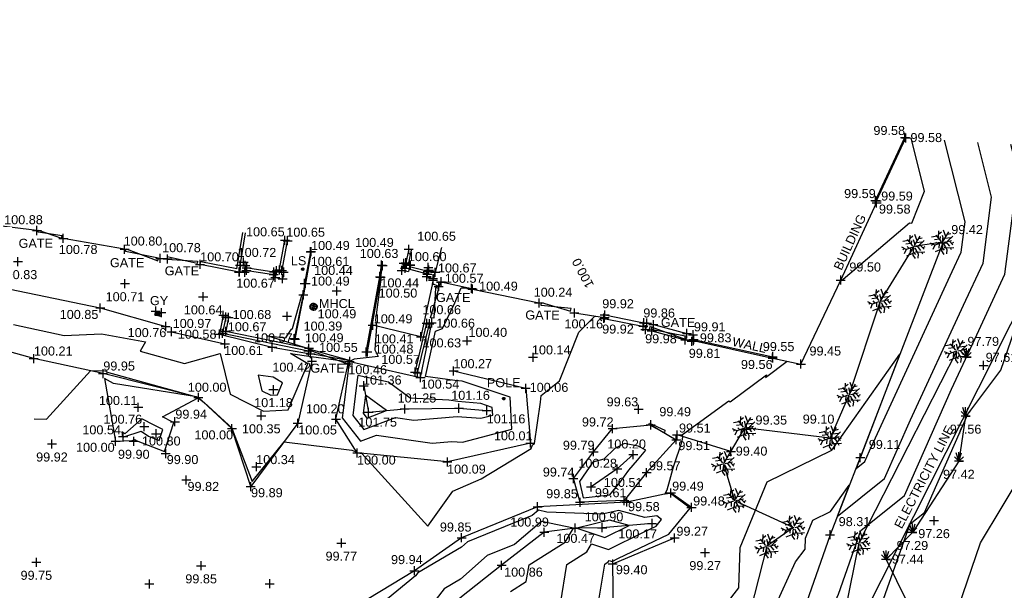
# Model space of a CAD drawing. Header units: metres. Extents: x 610185 to 614128, y 655663 to 660921.
# Tile 77 of 94: x 613217 to 613299, y 658183 to 658230. Entities that reach past the tile are written whole.
import ezdxf
from ezdxf.enums import TextEntityAlignment as Align

# ---------------------------------------------------------------- set-up
doc = ezdxf.new("R2010")
doc.units = ezdxf.units.M
doc.header["$MEASUREMENT"] = 0
doc.linetypes.add('DASHED', pattern=[19.05, 12.7, -6.35])
for name, color, linetype in [('3D_BUILDING_ELEVATION', 7, 'Continuous'), ('3D_BUILDING_LINE', 7, 'Continuous'), ('3D_BUILDING_SYMBOL', 7, 'Continuous'), ('3D_FENCE_ELEVATION', 7, 'Continuous'), ('3D_FENCE_LINE', 7, 'FENCELINE1'), ('3D_FENCE_SYMBOL', 7, 'Continuous'), ('3D_WALL_ELEVATION', 7, 'Continuous'), ('3D_WALL_LINE', 7, 'Continuous'), ('3D_WALL_SYMBOL', 7, 'Continuous'), ('CONTOUR_ELEVATION', 56, 'Continuous'), ('CONTOUR_MJR', 34, 'Continuous'), ('CONTOUR_MJR_LABELS', 56, 'Continuous'), ('CONTOUR_MNR', 53, 'Continuous'), ('CONTOUR_SYMBOL', 56, 'Continuous'), ('ELECTRICITY_POLE_LINE', 20, 'Continuous'), ('FOOTPATH_ELEVATION', 15, 'Continuous'), ('FOOTPATH_LINE', 15, 'Continuous'), ('FOOTPATH_SYMBOL', 15, 'Continuous'), ('GATE_CODE', 251, 'Continuous'), ('GATE_SYMBOL', 251, 'Continuous'), ('GULLY_CODE', 132, 'Continuous'), ('GULLY_SYMBOL', 132, 'Continuous'), ('HEDGE_LINE', 93, 'Continuous'), ('HEDGE_SYMBOL', 93, 'Continuous'), ('HELP_POINT', 250, 'Continuous'), ('KERB_BOTTOM_ELEVATION', 7, 'Continuous'), ('KERB_BOTTOM_LINE', 7, 'Continuous'), ('KERB_BOTTOM_SYMBOL', 7, 'Continuous'), ('KERB_TOP_ELEVATION', 252, 'Continuous'), ('KERB_TOP_LINE', 252, 'Continuous'), ('KERB_TOP_SYMBOL', 252, 'Continuous'), ('LAMP_STANDARD_CODE', 19, 'Continuous'), ('LAMP_STANDARD_SYMBOL', 19, 'Continuous'), ('MANHOLE_CIRCULAR_CODE', 151, 'Continuous'), ('MANHOLE_CIRCULAR_ELEVATION', 151, 'Continuous'), ('MANHOLE_CIRCULAR_SYMBOL', 151, 'Continuous'), ('POLE_CODE', 251, 'Continuous'), ('POLE_SYMBOL', 251, 'Continuous'), ('SCRUB_ELEVATION', 255, 'Continuous'), ('SCRUB_SYMBOL', 93, 'Continuous'), ('SCRUP_LINE', 7, 'Continuous'), ('SLOPE_BOTTOM_ELEVATION', 30, 'Continuous'), ('SLOPE_BOTTOM_LINE', 30, 'DASHED'), ('SLOPE_BOTTOM_SYMBOL', 30, 'Continuous'), ('SLOPE_TOP_ELEVATION', 40, 'Continuous'), ('SLOPE_TOP_LINE', 40, 'Continuous'), ('SLOPE_TOP_SYMBOL', 40, 'Continuous'), ('TEXTS', 7, 'Continuous'), ('WALL_LINE', 7, 'Continuous')]:
    doc.layers.add(name, color=color, linetype=linetype)
doc.styles.add('REGULAR', font='swissl.ttf')
doc.linetypes.add('FENCELINE1', pattern='A,6.35,-2.54,[133,ltypeshp.shx,S=2.54,R=0,X=-2.54,Y=0],-2.54,25.4', length=36.83)

# ---------------------------------------------------------------- blocks, each defined once
blk = doc.blocks.new('092')
at = {"color": 0, "linetype": 'Continuous'}
for p, q in [((-0.17, 0.18), (-0.15, 0.48)), ((-0.16, 0.35), (-0.04, 0.44)), ((0.03, 0.05), (0.26, 0.43)), ((0.14, 0.24), (0.04, 0.5)), ((-0.23, 0.25), (-0.46, 0.21)), ((-0.13, 0.13), (-0.34, 0.1)), ((-0.2, -0.08), (-0.28, 0.01)), ((-0.04, 0.03), (-0.26, 0.29)), ((-0.1, 0.1), (-0.09, 0.24)), ((0.05, 0.08), (-0.01, 0.28)), ((0.06, 0), (0.37, 0.07)), ((0.1, 0.17), (0.33, 0.2)), ((0.14, 0.02), (0.28, -0.16)), ((0.2, 0.33), (0.34, 0.37)), ((0.2, 0.04), (0.43, 0.25)), ((0.28, 0.05), (0.42, -0.1)), ((0.37, -0.05), (0.47, 0.01)), ((-0.32, -0.12), (-0.5, -0.03)), ((-0.4, -0.08), (-0.46, -0.13)), ((-0.32, -0.12), (-0.4, -0.3)), ((-0.05, -0.02), (-0.32, -0.12)), ((-0.04, -0.29), (-0.31, -0.4)), ((-0.14, -0.06), (-0.15, -0.24)), ((-0.01, -0.06), (-0.05, -0.36)), ((-0.05, -0.36), (0.05, -0.5)), ((-0.03, -0.21), (0.06, -0.33)), ((0.04, -0.05), (0.18, -0.3)), ((0.09, -0.14), (0.08, -0.25)), ((0.14, -0.23), (0.46, -0.21)), ((0.18, -0.3), (0.16, -0.48)), ((0.31, -0.22), (0.36, -0.3))]:
    blk.add_line(p, q, dxfattribs=at)
blk = doc.blocks.new('003')
at = {"color": 0}
for p, q in [((-0.5, 0.5), (0, 0)), ((0.5, 0), (-0.5, 0)), ((0, 0), (-0.3, 0.94)), ((0, 0), (0, 1)), ((0, 0), (0.3, 0.94)), ((0, 0), (0.5, 0.5)), ((0, 0), (0.5, 0))]:
    blk.add_line(p, q, dxfattribs=at)
blk = doc.blocks.new('S061')
at = {"color": 0, "linetype": 'Continuous'}
for p, q in [((-0.5, 0), (0.5, 0)), ((0, -0.5), (0, 0.5))]:
    blk.add_line(p, q, dxfattribs=at)
blk = doc.blocks.new('GATE2')
at = {"color": 0, "linetype": 'Continuous'}
for p, q in [((-0.04, 0.5), (0.04, -0.5)), ((-0.04, -0.5), (0.04, 0.5)), ((0.04, 0.5), (-0.04, 0.5)), ((0.04, -0.5), (-0.04, -0.5))]:
    blk.add_line(p, q, dxfattribs=at)
blk = doc.blocks.new('046')
at = {"color": 0}
for p, q in [((-0.5, 0), (-0.48, 0.13)), ((-0.48, -0.13), (-0.5, 0)), ((-0.48, 0.13), (-0.43, 0.25)), ((-0.43, 0.25), (-0.35, 0.35)), ((-0.35, 0.35), (-0.25, 0.43)), ((-0.25, 0.43), (-0.13, 0.48)), ((-0.13, 0.48), (0, 0.5)), ((-0.08, 0), (0.06, 0.06)), ((-0.08, 0), (-0.07, 0.03)), ((-0.07, -0.03), (-0.08, 0)), ((0.08, 0), (-0.08, 0)), ((0.06, -0.06), (-0.08, 0)), ((-0.07, 0.03), (-0.06, 0.06)), ((0, 0.08), (-0.06, -0.06)), ((-0.06, 0.06), (-0.03, 0.07)), ((0, -0.08), (-0.06, 0.06)), ((-0.06, 0.06), (0.06, 0.06)), ((-0.06, -0.06), (-0.06, 0.06)), ((-0.06, 0.06), (0.08, 0)), ((0.08, 0), (-0.06, -0.06)), ((-0.03, 0.07), (0, 0.08)), ((0, 0.5), (0.13, 0.48)), ((0, 0.08), (0.03, 0.07)), ((0, -0.08), (0, 0.08)), ((0.06, -0.06), (0, 0.08)), ((0.06, 0.06), (0, -0.08)), ((0.03, 0.07), (0.06, 0.06)), ((0.06, 0.06), (0.07, 0.03)), ((0.06, 0.06), (0.06, -0.06)), ((0.07, 0.03), (0.08, 0)), ((0.08, 0), (0.07, -0.03)), ((0.13, 0.48), (0.25, 0.43)), ((0.25, 0.43), (0.35, 0.35)), ((0.35, 0.35), (0.43, 0.25)), ((0.43, 0.25), (0.48, 0.13)), ((0.48, 0.13), (0.5, 0)), ((0.5, 0), (0.48, -0.13)), ((-0.43, -0.25), (-0.48, -0.13)), ((-0.35, -0.35), (-0.43, -0.25)), ((-0.25, -0.43), (-0.35, -0.35)), ((-0.13, -0.48), (-0.25, -0.43)), ((0, -0.5), (-0.13, -0.48)), ((-0.06, -0.06), (-0.07, -0.03)), ((-0.03, -0.07), (-0.06, -0.06)), ((-0.06, -0.06), (0.06, -0.06)), ((0, -0.08), (-0.03, -0.07)), ((0.03, -0.07), (0, -0.08)), ((0.13, -0.48), (0, -0.5)), ((0.06, -0.06), (0.03, -0.07)), ((0.07, -0.03), (0.06, -0.06)), ((0.25, -0.43), (0.13, -0.48)), ((0.35, -0.35), (0.25, -0.43)), ((0.43, -0.25), (0.35, -0.35)), ((0.48, -0.13), (0.43, -0.25))]:
    blk.add_line(p, q, dxfattribs=at)
blk = doc.blocks.new('093')
at = {"color": 0}
for p, q in [((-0.5, 0), (0, 0.5)), ((-0.5, 0), (-0.48, 0.13)), ((-0.48, -0.13), (-0.5, 0)), ((0, -0.5), (-0.5, 0)), ((-0.48, 0.13), (-0.43, 0.25)), ((-0.43, 0.25), (-0.35, 0.35)), ((0.26, 0.42), (-0.42, -0.26)), ((-0.42, 0.25), (0.26, -0.42)), ((-0.35, 0.35), (-0.25, 0.43)), ((0.42, -0.26), (-0.26, 0.42)), ((-0.26, -0.42), (0.43, 0.25)), ((-0.25, 0.43), (-0.13, 0.48)), ((-0.13, 0.48), (0, 0.5)), ((0, 0.5), (0.13, 0.48)), ((0, 0.5), (0.5, 0)), ((0.5, 0), (0, -0.5)), ((0.13, 0.48), (0.25, 0.43)), ((0.25, 0.43), (0.35, 0.35)), ((0.35, 0.35), (0.43, 0.25)), ((0.43, 0.25), (0.48, 0.13)), ((0.48, 0.13), (0.5, 0)), ((0.5, 0), (0.48, -0.13)), ((-0.43, -0.25), (-0.48, -0.13)), ((-0.35, -0.35), (-0.43, -0.25)), ((-0.25, -0.43), (-0.35, -0.35)), ((-0.13, -0.48), (-0.25, -0.43)), ((0, -0.5), (-0.13, -0.48)), ((0.13, -0.48), (0, -0.5)), ((0.25, -0.43), (0.13, -0.48)), ((0.35, -0.35), (0.25, -0.43)), ((0.43, -0.25), (0.35, -0.35)), ((0.48, -0.13), (0.43, -0.25))]:
    blk.add_line(p, q, dxfattribs=at)
blk = doc.blocks.new('023')
at = {"color": 0}
for p, q in [((-0.5, -0.5), (-0.5, 0.5)), ((-0.5, 0.5), (0.5, 0.5)), ((-0.5, 0.3), (0.5, 0.3)), ((-0.5, 0.1), (0.5, 0.1)), ((0.5, 0.5), (0.5, -0.5)), ((-0.5, -0.1), (0.5, -0.1)), ((-0.5, -0.3), (0.5, -0.3)), ((0.5, -0.5), (-0.5, -0.5))]:
    blk.add_line(p, q, dxfattribs=at)

msp = doc.modelspace()

# ---------------------------------------------------------------- linework, layer by layer
at = {"layer": '3D_BUILDING_LINE'}
msp.add_line((613263.16, 658205.609, 100.157), (613265.667, 658205.212, 99.936), dxfattribs=at)
msp.add_polyline3d([(613279.602, 658201.857, 99.556), (613281.933, 658201.362, 99.448), (613285.234, 658208.325, 99.502), (613288.201, 658214.733, 99.576)], dxfattribs=at)
at = {"layer": '3D_FENCE_LINE'}
for p, q in [((613251.921, 658207.808, 100.573), (613252.114, 658208.166, 100.773)), ((613254.73, 658207.586, 100.493), (613260.242, 658206.434, 100.241)), ((613276.135, 658194.115, 99.398), (613271.67, 658195.485, 99.513))]:
    msp.add_line(p, q, dxfattribs=at)
for points in [[(613218.624, 658212.439, 100.881), (613210.759, 658213.419, 100.912), (613205.749, 658214.865, 101.001), (613198.937, 658216.228, 101.073), (613195.079, 658217.162, 101.212), (613192.163, 658217.868, 101.212)], [(613163.518, 658115.217, 100.05), (613165.924, 658124.417, 100.199), (613168.417, 658134.049, 100.366), (613171.256, 658144.327, 100.565), (613173.682, 658153.164, 100.61), (613176.27, 658162.58, 100.555), (613178.443, 658171.083, 100.716), (613181.129, 658179.903, 100.841), (613183.298, 658188.452, 100.819), (613186.179, 658198.713, 100.932), (613190.304, 658213.321, 101.205), (613197.541, 658211.554, 101.259), (613203.682, 658210.449, 100.99), (613214.786, 658207.914, 100.838), (613223.877, 658206.02, 100.853), (613229.301, 658204.478, 100.761)], [(613293.68, 658211.428, 99.424), (613286.848, 658193.613, 99.112), (613284.354, 658187.215, 98.312), (613267.241, 658138.214, 98.135), (613243.73, 658087.683, 98.386), (613241.75, 658088.53, 97.505), (613217.984, 658096.152, 98.312), (613170.175, 658109.934, 99.763)], [(613234.07, 658205.407, 100.618), (613233.751, 658203.855, 100.579), (613238.123, 658202.758, 100.567), (613241.298, 658202.217, 100.551)], [(613244.553, 658201.582, 100.507), (613250.413, 658200.251, 100.539), (613251.337, 658204.771, 100.547)]]:
    msp.add_polyline3d(points, dxfattribs=at)
at = {"layer": '3D_WALL_LINE'}
for p, q in [((613288.105, 658214.929, 99.588), (613290.55, 658220.154, 99.579)), ((613288.196, 658214.886, 99.588), (613290.64, 658220.111, 99.579)), ((613225.894, 658210.879, 100.8), (613220.811, 658211.787, 100.782)), ((613238.693, 658209.058, 100.648), (613239.179, 658211.628, 100.652)), ((613238.91, 658209.017, 100.648), (613239.396, 658211.587, 100.652)), ((613229.453, 658210.081, 100.709), (613228.845, 658210.122, 100.776)), ((613249.431, 658210.877, 100.645), (613249.177, 658209.659, 100.627)), ((613249.643, 658210.82, 100.645), (613249.391, 658209.609, 100.627)), ((613232.151, 658209.627, 100.704), (613232.216, 658209.837, 100.704)), ((613235.504, 658209.592, 100.718), (613235.429, 658209.037, 100.718)), ((613235.504, 658209.592, 100.718), (613235.925, 658209.535, 100.656)), ((613235.925, 658209.535, 100.656), (613235.85, 658208.98, 100.656)), ((613235.902, 658209.365, 100.677), (613238.462, 658208.973, 100.658)), ((613249.004, 658209.699, 100.631), (613248.876, 658209.154, 100.631)), ((613249.004, 658209.699, 100.631), (613249.539, 658209.574, 100.65)), ((613249.539, 658209.574, 100.65), (613249.412, 658209.029, 100.65)), ((613251.047, 658209.026, 100.631), (613249.507, 658209.436, 100.602)), ((613235.429, 658209.037, 100.718), (613235.85, 658208.98, 100.656)), ((613235.873, 658209.147, 100.677), (613238.421, 658208.757, 100.658)), ((613238.485, 658209.098, 100.631), (613238.381, 658208.547, 100.631)), ((613238.381, 658208.547, 100.631), (613238.98, 658208.434, 100.619)), ((613238.485, 658209.098, 100.631), (613239.084, 658208.984, 100.619)), ((613239.084, 658208.984, 100.619), (613238.98, 658208.434, 100.619)), ((613248.876, 658209.154, 100.631), (613249.412, 658209.029, 100.65)), ((613250.998, 658208.812, 100.632), (613249.457, 658209.222, 100.602)), ((613251.071, 658209.137, 100.631), (613250.949, 658208.59, 100.631)), ((613250.949, 658208.59, 100.631), (613251.485, 658208.47, 100.65)), ((613251.071, 658209.137, 100.631), (613251.608, 658209.017, 100.65)), ((613251.608, 658209.017, 100.65), (613251.485, 658208.47, 100.65)), ((613252.111, 658208.181, 100.747), (613254.635, 658207.634, 100.466)), ((613265.672, 658205.438, 99.924), (613269.167, 658204.74, 99.852)), ((613249.961, 658200.692, 100.571), (613250.931, 658204.751, 100.66)), ((613250.175, 658200.64, 100.571), (613251.145, 658204.7, 100.66)), ((613250.931, 658204.751, 100.66), (613251.145, 658204.7, 100.66)), ((613265.613, 658205.144, 99.924), (613269.103, 658204.446, 99.853)), ((613269.171, 658204.757, 99.891), (613269.054, 658204.22, 99.891)), ((613272.999, 658203.79, 99.809), (613272.885, 658203.252, 99.809)), ((613272.903, 658203.34, 99.837), (613279.582, 658201.866, 99.546)), ((613272.924, 658203.438, 99.837), (613279.604, 658201.964, 99.546)), ((613241.163, 658202.668, 100.491), (613241.119, 658202.453, 100.491)), ((613249.961, 658200.692, 100.571), (613250.175, 658200.64, 100.571))]:
    msp.add_line(p, q, dxfattribs=at)
for points in [[(613235.2, 658209.249, 100.671), (613235.699, 658212.269, 100.704)], [(613235.381, 658208.99, 100.669), (613235.917, 658212.238, 100.704)], [(613235.381, 658208.99, 100.669), (613232.151, 658209.627, 100.704)], [(613235.2, 658209.249, 100.672), (613232.216, 658209.837, 100.704)], [(613234.284, 658205.266, 100.683), (613234.015, 658203.914, 100.67), (613241.119, 658202.453, 100.491)], [(613234.5, 658205.223, 100.683), (613234.274, 658204.085, 100.67), (613241.163, 658202.668, 100.491)], [(613269.171, 658204.757, 99.891), (613269.711, 658204.64, 99.983), (613272.484, 658203.899, 99.911), (613272.999, 658203.79, 99.809)], [(613269.054, 658204.22, 99.891), (613269.582, 658204.105, 99.983), (613272.356, 658203.364, 99.911), (613272.885, 658203.252, 99.809)]]:
    msp.add_polyline3d(points, dxfattribs=at)
at = {"layer": 'CONTOUR_MJR'}
for points in [[(613254.912, 658107.122, 97.5), (613263.083, 658125.206, 97.5), (613268.423, 658131.798, 97.5), (613269.985, 658135.779, 97.5), (613274.89, 658141.321, 97.5), (613277.138, 658152.263, 97.5), (613281.494, 658163.865, 97.5), (613286.127, 658174.366, 97.5), (613290.994, 658188.119, 97.5), (613292.169, 658189.068, 97.5), (613295.779, 658197.198, 97.5), (613298.486, 658200.862, 97.5), (613300.803, 658207.528, 97.5), (613300.934, 658207.876, 97.5), (613301.657, 658209.129, 97.5), (613301.453, 658214.107, 97.5), (613302.125, 658219.297, 97.5), (613302.097, 658219.408, 97.5)], [(613218.402, 658196.811, 100), (613219.433, 658196.793, 100), (613223.075, 658200.792, 100), (613224.098, 658200.842, 100), (613224.401, 658200.787, 100), (613224.364, 658200.723, 100), (613231.838, 658198.644, 100), (613224.971, 658199.747, 100), (613224.238, 658200.167, 100), (613225.145, 658194.967, 100), (613226.515, 658195.025, 100), (613226.752, 658195.107, 100), (613226.857, 658195.035, 100), (613229.211, 658194.125, 100), (613229.962, 658196.515, 100), (613229.889, 658196.553, 100), (613229.025, 658196.993, 100), (613231.975, 658198.567, 100), (613232.472, 658198.17, 100), (613234.822, 658196.026, 100), (613234.818, 658195.965, 100), (613236.458, 658191.616, 100), (613239.108, 658194.928, 100), (613244.719, 658194.223, 100), (613245.133, 658194.061, 100), (613245.178, 658194.005, 100), (613245.19, 658194.009, 100), (613245.548, 658193.958, 100), (613251.031, 658187.931, 100), (613253.09, 658190.834, 100), (613255.426, 658191.857, 100), (613259.569, 658194.358, 100), (613259.703, 658194.658, 100), (613259.848, 658194.766, 100), (613260.367, 658198.195, 100), (613260.418, 658198.759, 100), (613261.928, 658199.965, 100), (613263.531, 658204.003, 100), (613264.817, 658205.294, 100), (613264.946, 658205.325, 100), (613264.946, 658205.326, 100)], [(613269.09, 658194.22, 100), (613268.454, 658194.557, 100), (613267.317, 658194.772, 100), (613266.513, 658194.363, 100), (613265.589, 658193.479, 100), (613264.685, 658193.229, 100), (613263.579, 658191.634, 100), (613263.898, 658190.283, 100), (613266.109, 658190.534, 100), (613266.957, 658191.561, 100), (613267.667, 658192.553, 100), (613268.394, 658193.384, 100), (613269.09, 658194.22, 100)], [(613262.006, 658181.486, 100), (613262.55, 658184.744, 100), (613264.191, 658185.781, 100), (613264.59, 658186.455, 100), (613265.988, 658185.992, 100), (613268.894, 658187.425, 100), (613269.947, 658187.929, 100), (613270.388, 658188.473, 100), (613269.983, 658188.774, 100), (613269.005, 658188.654, 100), (613266.844, 658189.235, 100), (613265.477, 658188.904, 100), (613260.876, 658189.096, 100), (613260.191, 658189.242, 100), (613259.666, 658188.793, 100), (613254.303, 658186.631, 100), (613253.798, 658186.183, 100), (613250.19, 658184.055, 100), (613249.987, 658183.792, 100), (613245.663, 658180.226, 100)]]:
    msp.add_polyline3d(points, dxfattribs=at)
at = {"layer": 'CONTOUR_MNR'}
for points in [[(613273.829, 658178.986, 99), (613276.781, 658182.801, 99), (613276.913, 658186.152, 99), (613279.145, 658191.587, 99), (613284.496, 658194.214, 99), (613290.124, 658202.197, 99), (613286.499, 658192.717, 99), (613287.217, 658193.297, 99), (613287.61, 658194.182, 99), (613294.474, 658209.049, 99), (613295.215, 658210.649, 99), (613295.54, 658213.161, 99), (613293.83, 658219.915, 99)], [(613285.123, 658208.091, 99.5), (613285.124, 658208.092, 99.5), (613285.23, 658208.266, 99.5), (613285.429, 658208.396, 99.5), (613290.935, 658213.083, 99.5), (613291.133, 658213.033, 99.5), (613292.186, 658215.693, 99.5), (613291.074, 658220.084, 99.5)], [(613266.357, 658135.45, 98), (613267.492, 658136.851, 98), (613267.824, 658137.697, 98), (613268.866, 658138.874, 98), (613269.344, 658141.199, 98), (613283.255, 658178.244, 98), (613285.035, 658182.278, 98), (613286.904, 658187.562, 98), (613290.518, 658190.477, 98), (613294.425, 658199.275, 98), (613296.347, 658203.438, 98), (613298.837, 658208.812, 98), (613299.93, 658217.252, 98), (613299.342, 658219.577, 98)], [(613279.172, 658179.889, 98.5), (613281.476, 658184.965, 98.5), (613282.283, 658186.008, 98.5), (613282.319, 658186.924, 98.5), (613282.929, 658188.41, 98.5), (613284.392, 658189.128, 98.5), (613285.931, 658191.31, 98.5), (613284.94, 658188.719, 98.5), (613288.868, 658191.887, 98.5), (613291.017, 658196.728, 98.5), (613295.41, 658206.244, 98.5), (613297.026, 658209.73, 98.5), (613297.735, 658215.207, 98.5), (613296.586, 658219.746, 98.5)], [(613256.13, 658082.705, 97), (613254.962, 658098.937, 97), (613254.959, 658099.281, 97), (613256.985, 658108.713, 97), (613259.808, 658114.962, 97), (613269.354, 658126.745, 97), (613272.147, 658133.862, 97), (613276.876, 658139.205, 97), (613280.102, 658141.715, 97), (613281.128, 658143.205, 97), (613284.923, 658152.889, 97), (613286.836, 658155.143, 97), (613289.242, 658161.515, 97), (613292.032, 658169.113, 97), (613293.533, 658176.914, 97), (613296.821, 658186.534, 97), (613302.189, 658195.5, 97), (613304.842, 658199.09, 97), (613305.277, 658200.343, 97), (613307.658, 658206.672, 97), (613310.658, 658211.867, 97), (613312.388, 658216.813, 97)], [(613247.115, 658208.589, 100.5), (613247.161, 658208.585, 100.5), (613246.695, 658205.038, 100.5), (613246.756, 658204.507, 100.5), (613246.622, 658202.546, 100.5), (613246.909, 658201.993, 100.5), (613244.925, 658201.783, 100.5), (613244.651, 658201.638, 100.5), (613243.048, 658202.063, 100.5), (613241.183, 658202.601, 100.5), (613241.145, 658202.417, 100.5), (613240.767, 658202.488, 100.5), (613240.765, 658202.525, 100.5), (613240.766, 658202.526, 100.5)], [(613216.697, 658204.654, 100.5), (613220.87, 658203.725, 100.5), (613223.969, 658203.878, 100.5), (613227.621, 658203.212, 100.5), (613227.171, 658202.443, 100.5), (613230.86, 658201.417, 100.5), (613233.808, 658202.244, 100.5), (613234.639, 658198.876, 100.5), (613237.396, 658197.464, 100.5), (613239.438, 658197.572, 100.5), (613241.079, 658201.369, 100.5), (613239.632, 658202.233, 100.5), (613241.342, 658201.98, 100.5), (613242.976, 658201.764, 100.5), (613244.534, 658201.553, 100.5), (613244.481, 658201.287, 100.5), (613243.998, 658197.51, 100.5), (613243.925, 658196.907, 100.5), (613245.443, 658194.966, 100.5), (613246.759, 658195.466, 100.5), (613251.382, 658194.8, 100.5), (613253.001, 658194.945, 100.5), (613253.889, 658194.88, 100.5), (613257.981, 658195.958, 100.5), (613257.835, 658198.616, 100.5), (613253.855, 658199.95, 100.5), (613253.262, 658200.008, 100.5), (613250.816, 658200.331, 100.5), (613251.649, 658204.085, 100.5), (613252.247, 658204.312, 100.5), (613253.261, 658206.44, 100.5), (613253.779, 658207.688, 100.5), (613254.358, 658207.692, 100.5), (613254.332, 658207.699, 100.5), (613254.331, 658207.699, 100.5)], [(613240.81, 658202.741, 100.5), (613237.696, 658203.692, 100.5), (613239.254, 658203.552, 100.5), (613239.324, 658203.679, 100.5), (613239.711, 658204.259, 100.5), (613239.791, 658204.306, 100.5), (613240.606, 658207.17, 100.5), (613240.708, 658207.163, 100.5), (613240.725, 658207.3, 100.5)], [(613264.836, 658179.627, 99.5), (613265.696, 658184.778, 99.5), (613265.975, 658184.955, 99.5), (613266.043, 658185.069, 99.5), (613266.281, 658184.991, 99.5), (613266.775, 658185.234, 99.5), (613270.991, 658187.251, 99.5), (613272.755, 658189.428, 99.5), (613271.133, 658190.631, 99.5), (613270.659, 658190.573, 99.5), (613270.846, 658190.94, 99.5), (613271.38, 658192.855, 99.5), (613272.102, 658194.981, 99.5), (613272.159, 658195.334, 99.5), (613272.121, 658195.521, 99.5), (613275.955, 658198.327, 99.5), (613276.071, 658198.232, 99.5), (613279.075, 658200.475, 99.5), (613279.008, 658200.247, 99.5), (613280.805, 658201.601, 99.5), (613280.804, 658201.602, 99.5)], [(613238.55, 658198.803, 101), (613238.986, 658199.813, 101), (613238.197, 658200.284, 101), (613236.953, 658200.449, 101), (613237.274, 658199.15, 101), (613238.007, 658198.774, 101), (613238.55, 658198.803, 101)], [(613249.85, 658196.704, 101), (613253.45, 658197.027, 101), (613255.423, 658196.881, 101), (613256.398, 658197.138, 101), (613256.363, 658197.772, 101), (613255.415, 658198.09, 101), (613253.514, 658198.273, 101), (613252.763, 658198.372, 101), (613249.555, 658198.545, 101), (613247.768, 658199.861, 101), (613245.22, 658200.41, 101), (613245.194, 658200.281, 101), (613244.993, 658198.701, 101), (613244.797, 658197.093, 101), (613245.709, 658195.927, 101), (613248.329, 658196.923, 101), (613249.85, 658196.704, 101)], [(613247.596, 658197.505, 101.5), (613245.851, 658198.775, 101.5), (613245.669, 658197.279, 101.5), (613245.975, 658196.888, 101.5), (613247.596, 658197.505, 101.5)], [(613228.767, 658195.037, 100.5), (613229.049, 658195.933, 100.5), (613228.328, 658196.305, 100.5), (613227.321, 658196.818, 100.5), (613225.899, 658195.59, 100.5), (613225.649, 658195.733, 100.5), (613225.723, 658195.314, 100.5), (613225.833, 658195.318, 100.5), (613227.255, 658195.81, 100.5), (613227.884, 658195.378, 100.5), (613228.767, 658195.037, 100.5)], [(613270.619, 658195.665, 99.5), (613269.464, 658196.276, 99.5), (613269.301, 658196.307, 99.5), (613269.394, 658196.453, 99.5), (613270.654, 658195.877, 99.5), (613270.619, 658195.665, 99.5)], [(613264.566, 658191.174, 100.5), (613264.622, 658191.241, 100.5), (613264.543, 658191.219, 100.5), (613264.524, 658191.192, 100.5), (613264.529, 658191.169, 100.5), (613264.566, 658191.174, 100.5)], [(613259.176, 658183.344, 100.5), (613259.404, 658184.709, 100.5), (613262.407, 658186.606, 100.5), (613263.082, 658187.749, 100.5), (613260.43, 658188.317, 100.5), (613258.196, 658186.405, 100.5), (613255.949, 658185.5, 100.5), (613253.722, 658183.523, 100.5), (613252.376, 658182.73, 100.5), (613250.574, 658180.398, 100.5)], [(613267.708, 658187.986, 100.5), (613266.073, 658188.426, 100.5), (613263.355, 658187.768, 100.5), (613265.694, 658186.994, 100.5), (613267.708, 658187.986, 100.5)], [(613257.858, 658182.516, 100.5), (613259.176, 658183.344, 100.5)]]:
    msp.add_polyline3d(points, dxfattribs=at)
at = {"layer": 'ELECTRICITY_POLE_LINE'}
msp.add_line((613312.04, 658229.919, 97.478), (613280.411, 658167.212, 97.601), dxfattribs=at)
at = {"layer": 'FOOTPATH_LINE'}
msp.add_polyline3d([(613251.447, 658208.319, 100.674), (613250.442, 658203.633, 100.631), (613246.453, 658204.58, 100.489)], dxfattribs=at)
at = {"layer": 'HEDGE_LINE'}
for points in [[(613293.673, 658211.461, 99.42), (613291.295, 658211.103, 99.44), (613288.49, 658206.577, 99.422), (613285.928, 658198.83, 99.25), (613284.365, 658195.231, 99.113), (613277.268, 658196.066, 99.36), (613275.53, 658193.11, 99.365), (613276.444, 658190.044, 99.39), (613281.311, 658187.812, 99.168), (613279.118, 658186.262, 99.112), (613277.066, 658178.261, 99.075)], [(613294.845, 658202.448, 97.918), (613286.743, 658186.527, 97.595), (613281.635, 658161.322, 97.07), (613272.699, 658137.485, 96.951), (613269.295, 658130.995, 96.929), (613256.029, 658111.448, 96.878), (613248.178, 658090.063, 97.107), (613249.385, 658080.702, 97.13), (613248.159, 658053.895, 96.837), (613253.858, 658050.123, 96.491)]]:
    msp.add_polyline3d(points, dxfattribs=at)
at = {"layer": 'KERB_BOTTOM_LINE'}
for points in [[(613241.348, 658210.688, 100.494), (613240.887, 658208.047, 100.436), (613240.706, 658207.109, 100.43), (613240.01, 658203.428, 100.385)], [(613245.919, 658202.369, 100.409), (613247.05, 658208.598, 100.435), (613247.186, 658209.569, 100.491)]]:
    msp.add_polyline3d(points, dxfattribs=at)
at = {"layer": 'KERB_TOP_LINE'}
for points in [[(613241.301, 658210.673, 100.612), (613240.812, 658208.044, 100.592), (613240.701, 658207.098, 100.493), (613239.955, 658203.478, 100.476)], [(613246.017, 658202.374, 100.479), (613247.112, 658208.569, 100.497), (613247.266, 658209.528, 100.63)]]:
    msp.add_polyline3d(points, dxfattribs=at)
at = {"layer": 'SCRUP_LINE'}
msp.add_polyline3d([(613295.579, 658197.052, 97.565), (613295.022, 658193.309, 97.415), (613291.17, 658187.405, 97.29), (613288.991, 658185.158, 97.44), (613290.701, 658181.666, 97.168), (613290.739, 658177.186, 97.219), (613289.252, 658174.325, 97.245), (613285.85, 658173.545, 97.354), (613285.446, 658170.395, 97.253), (613289.483, 658167.176, 97.132), (613286.672, 658162.032, 97.048), (613283.807, 658162.25, 97.151), (613282.974, 658156.422, 97.227), (613282.389, 658151.704, 97.334), (613281.437, 658146.617, 97.16), (613279.421, 658142.578, 97.054), (613276.355, 658138.408, 96.845)], dxfattribs=at)
at = {"layer": 'SLOPE_BOTTOM_LINE'}
for points in [[(613241.41, 658201.615, 100.421), (613240.243, 658196.458, 100.047), (613236.34, 658191.198, 99.885), (613234.789, 658196.011, 99.995), (613232.01, 658198.602, 100.001), (613224.111, 658200.568, 99.955), (613218.363, 658201.812, 100.206), (613209.488, 658204.316, 99.974), (613200.747, 658206.998, 100.024), (613198.529, 658195.709, 99.93), (613196.065, 658192.145, 99.885), (613194.034, 658193.013, 99.945), (613192.602, 658196.625, 100.055), (613189.99, 658198.694, 100.237), (613194.478, 658205.091, 100.24), (613196.941, 658207.551, 100.375), (613192.97, 658208.765, 100.361)], [(613253.149, 658200.795, 100.273), (613259.129, 658199.358, 100.06), (613259.518, 658194.812, 100.014), (613252.635, 658193.245, 100.091), (613245.176, 658193.996, 99.995), (613243.403, 658196.796, 100.2), (613244.419, 658201.376, 100.456)], [(613263.628, 658189.903, 99.785), (613263.084, 658191.866, 99.737), (613264.746, 658194.088, 99.787), (613266.324, 658196.017, 99.724), (613269.493, 658196.326, 99.486), (613271.605, 658195.088, 99.513), (613269.141, 658192.368, 99.567), (613267.301, 658190.039, 99.614), (613263.628, 658189.903, 99.785)], [(613272.866, 658189.473, 99.477), (613271.162, 658190.677, 99.488), (613267.496, 658189.918, 99.578), (613260.118, 658189.527, 99.847), (613253.821, 658186.964, 99.853), (613249.912, 658184.225, 99.936), (613243.975, 658180.64, 99.767), (613235.988, 658179.885, 99.726), (613234.34, 658174.632, 99.864), (613233.966, 658169.689, 99.786), (613238.064, 658166.799, 99.632), (613242.135, 658163.914, 99.575), (613243.944, 658160.707, 99.597), (613243.124, 658155.38, 99.406), (613241.376, 658146.296, 99.232), (613239.389, 658137.959, 99.038), (613238.145, 658130.124, 98.6)], [(613243.804, 658134.878, 98.331), (613247.869, 658139.953, 98.567), (613250.436, 658142.833, 98.638), (613248.297, 658146.166, 98.561), (613249.434, 658151.997, 98.662), (613252.702, 658160.06, 98.855), (613256.784, 658168.046, 99.204), (613255.229, 658171.429, 99.395), (613254.032, 658176.025, 99.51), (613260.318, 658175.126, 99.272), (613266.458, 658178.563, 99.214), (613266.341, 658184.786, 99.398), (613271.468, 658186.942, 99.272)]]:
    msp.add_polyline3d(points, dxfattribs=at)
at = {"layer": 'SLOPE_TOP_LINE'}
msp.add_line((613229.788, 658204.046, 100.966), (613234.201, 658203.04, 100.609), dxfattribs=at)
for points in [[(613245.707, 658199.558, 101.359), (613246.11, 658197.373, 101.752), (613249.099, 658197.638, 101.245), (613253.597, 658197.707, 101.163), (613255.903, 658197.508, 101.156)], [(613268.045, 658193.86, 100.203), (613266.706, 658192.674, 100.283), (613264.541, 658191.185, 100.508)], [(613269.6, 658188.155, 100.167), (613265.463, 658187.787, 100.896), (613263.214, 658187.767, 100.474), (613260.664, 658187.414, 100.989), (613257.136, 658184.684, 100.86), (613253.677, 658181.942, 100.797), (613250.823, 658178.963, 100.711), (613246.609, 658174.422, 101.024), (613241.358, 658174.354, 100.837)]]:
    msp.add_polyline3d(points, dxfattribs=at)
at = {"layer": 'WALL_LINE'}
for p, q in [((613251.401, 658208.011, 100.57), (613252.188, 658211.026, 100.57)), ((613251.921, 658207.808, 100.573), (613251.401, 658208.011, 100.57))]:
    msp.add_line(p, q, dxfattribs=at)

# ---------------------------------------------------------------- block references
at = {"layer": '3D_BUILDING_SYMBOL', "xscale": 0.75, "yscale": 0.75, "zscale": 0.75}
for p in [(613288.201, 658214.733, 99.576), (613285.234, 658208.325, 99.502), (613263.16, 658205.609, 100.157), (613265.667, 658205.212, 99.936), (613279.602, 658201.857, 99.556), (613281.933, 658201.362, 99.448)]:
    msp.add_blockref('S061', p, dxfattribs=at)
at = {"layer": '3D_FENCE_SYMBOL', "xscale": 0.75, "yscale": 0.75, "zscale": 0.75}
for p in [(613218.624, 658212.439, 100.881), (613293.68, 658211.428, 99.424), (613252.114, 658208.166, 100.773), (613251.921, 658207.808, 100.573), (613254.73, 658207.586, 100.493), (613223.877, 658206.02, 100.853), (613260.242, 658206.434, 100.241), (613234.07, 658205.407, 100.618), (613229.301, 658204.478, 100.761), (613251.337, 658204.771, 100.547), (613233.751, 658203.855, 100.579), (613238.123, 658202.758, 100.567), (613241.298, 658202.217, 100.551), (613244.553, 658201.582, 100.507), (613250.413, 658200.251, 100.539), (613271.67, 658195.485, 99.513), (613276.135, 658194.115, 99.398), (613286.848, 658193.613, 99.112), (613284.354, 658187.215, 98.312)]:
    msp.add_blockref('S061', p, dxfattribs=at)
at = {"layer": '3D_WALL_SYMBOL', "xscale": 0.75, "yscale": 0.75, "zscale": 0.75}
for p in [(613290.55, 658220.154, 99.579), (613290.64, 658220.111, 99.579), (613288.105, 658214.929, 99.588), (613288.196, 658214.886, 99.588), (613220.811, 658211.787, 100.782), (613239.179, 658211.628, 100.652), (613239.396, 658211.587, 100.652), (613225.894, 658210.879, 100.8), (613249.431, 658210.877, 100.645), (613228.845, 658210.122, 100.776), (613229.453, 658210.081, 100.709), (613235.743, 658209.822, 100.643), (613249.027, 658209.722, 100.617), (613249.196, 658209.757, 100.626), (613249.2, 658209.769, 100.628), (613232.151, 658209.627, 100.704), (613235.381, 658208.99, 100.669), (613235.426, 658209.005, 100.718), (613235.459, 658209.564, 100.718), (613235.85, 658208.98, 100.656), (613235.883, 658209.539, 100.656), (613235.981, 658209.131, 100.676), (613236.014, 658209.348, 100.676), (613238.267, 658209.003, 100.659), (613238.485, 658209.098, 100.631), (613238.714, 658209.168, 100.648), (613238.93, 658209.127, 100.648), (613239.084, 658208.984, 100.619), (613248.856, 658209.126, 100.596), (613249.137, 658209.307, 100.596), (613249.238, 658209.661, 100.617), (613249.565, 658209.567, 100.617), (613249.571, 658209.587, 100.596), (613251.003, 658209.034, 100.631), (613251.053, 658209.37, 100.631), (613251.107, 658209.151, 100.631), (613251.628, 658208.977, 100.65), (613238.233, 658208.785, 100.659), (613238.381, 658208.547, 100.631), (613238.98, 658208.434, 100.619), (613250.929, 658208.62, 100.631), (613250.971, 658208.816, 100.631), (613251.451, 658208.446, 100.65), (613252.111, 658208.181, 100.747), (613254.635, 658207.634, 100.466), (613234.284, 658205.266, 100.683), (613234.5, 658205.223, 100.683), (613265.613, 658205.144, 99.924), (613265.672, 658205.438, 99.924), (613234.274, 658204.085, 100.67), (613250.931, 658204.751, 100.66), (613251.145, 658204.7, 100.66), (613268.865, 658204.494, 99.858), (613268.924, 658204.788, 99.858), (613269.054, 658204.22, 99.891), (613269.171, 658204.757, 99.891), (613269.582, 658204.105, 99.983), (613269.711, 658204.64, 99.983), (613234.015, 658203.914, 100.67), (613272.356, 658203.364, 99.911), (613272.484, 658203.899, 99.911), (613272.885, 658203.252, 99.809), (613272.999, 658203.79, 99.809), (613273.033, 658203.311, 99.832), (613273.055, 658203.409, 99.832), (613241.119, 658202.453, 100.491), (613241.163, 658202.668, 100.491), (613279.582, 658201.866, 99.546), (613279.604, 658201.964, 99.546), (613249.961, 658200.692, 100.571), (613250.175, 658200.64, 100.571)]:
    msp.add_blockref('S061', p, dxfattribs=at)
at = {"layer": 'CONTOUR_SYMBOL', "xscale": 0.75, "yscale": 0.75, "zscale": 0.75}
for p in [(613217.054, 658209.865, 100.83), (613225.921, 658208.034, 100.714), (613232.402, 658206.942, 100.638), (613254.265, 658203.296, 100.395), (613259.744, 658201.928, 100.137), (613297.076, 658201.256, 97.611), (613238.229, 658199.25, 101.181), (613227.026, 658197.787, 100.108), (613268.489, 658197.62, 99.632), (613237.216, 658197.079, 100.353), (613227.517, 658196.176, 100.76), (613230.065, 658196.581, 99.944), (613277.431, 658195.961, 99.352), (613225.774, 658195.345, 100.544), (613228.501, 658195.584, 100.8), (613284.517, 658195.22, 99.099), (613219.871, 658194.74, 99.916), (613225.144, 658194.966, 99.998), (613226.652, 658194.967, 99.9), (613229.303, 658193.938, 99.897), (613236.808, 658192.846, 100.338), (613230.998, 658191.755, 99.822), (613292.965, 658188.389, 97.259), (613243.852, 658186.52, 99.771), (613273.997, 658185.737, 99.27), (613218.58, 658184.934, 99.75), (613232.234, 658184.639, 99.85), (613227.945, 658183.131, 99.799), (613237.914, 658183.146, 99.751)]:
    msp.add_blockref('S061', p, dxfattribs=at)
at = {"layer": 'FOOTPATH_SYMBOL', "xscale": 0.75, "yscale": 0.75, "zscale": 0.75}
for p in [(613251.447, 658208.319, 100.674), (613246.453, 658204.58, 100.489), (613250.442, 658203.633, 100.631)]:
    msp.add_blockref('S061', p, dxfattribs=at)
at = {"layer": 'GATE_SYMBOL'}
for p, xscale, yscale, zscale, rotation in [((613219.716, 658212.143, 100.877), 2.268, 2, 2.268, 255.9045487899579), ((613227.336, 658210.415, 100.799), 2.8, 2.8, 2.8, 254.1324960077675), ((613230.661, 658209.976, 100.696), 2.52, 2.52, 2.52, 82.0218550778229), ((613251.591, 658206.416, 100.583), 3.5, 2.5, 3.5, 350.4489268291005), ((613261.652, 658206.102, 100.235), 3.15, 2.5, 3.15, 258.8576295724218), ((613270.927, 658203.947, 100.009), 3.15, 3.15, 3.15, 254.5739449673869), ((613242.875, 658201.925, 100.458), 3.5, 3.2, 3.5, 255.0578490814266)]:
    msp.add_blockref('GATE2', p, dxfattribs=dict(at, xscale=xscale, yscale=yscale, zscale=zscale, rotation=rotation))
at = {"layer": 'GULLY_SYMBOL', "xscale": 0.33, "yscale": 0.48, "zscale": 0.33, "rotation": 256.1}
msp.add_blockref('023', (613228.667, 658205.532, 100.661), dxfattribs=at)
at = {"layer": 'HEDGE_SYMBOL', "xscale": 2, "yscale": 2, "zscale": 2}
for p in [(613291.295, 658211.103, 99.44), (613293.673, 658211.461, 99.42), (613288.49, 658206.577, 99.422), (613294.845, 658202.448, 97.918), (613285.928, 658198.83, 99.25), (613277.268, 658196.066, 99.36), (613284.365, 658195.231, 99.113), (613275.53, 658193.11, 99.365), (613276.444, 658190.044, 99.39), (613281.311, 658187.812, 99.168), (613279.118, 658186.262, 99.112), (613286.743, 658186.527, 97.595)]:
    msp.add_blockref('092', p, dxfattribs=at)
at = {"layer": 'HELP_POINT', "xscale": 0.75, "yscale": 0.75, "zscale": 0.75}
for p in [(613243.466, 658207.431, 100.49), (613228.474, 658205.75, 100.66), (613228.94, 658205.634, 100.663), (613239.356, 658205.328, 100.492), (613284.518, 658195.207, 99.087)]:
    msp.add_blockref('S061', p, dxfattribs=at)
at = {"layer": 'KERB_BOTTOM_SYMBOL', "xscale": 0.75, "yscale": 0.75, "zscale": 0.75}
for p in [(613241.348, 658210.688, 100.494), (613247.186, 658209.569, 100.491), (613247.05, 658208.598, 100.435), (613240.887, 658208.047, 100.436), (613240.706, 658207.109, 100.43), (613240.01, 658203.428, 100.385), (613245.919, 658202.369, 100.409)]:
    msp.add_blockref('S061', p, dxfattribs=at)
at = {"layer": 'KERB_TOP_SYMBOL', "xscale": 0.75, "yscale": 0.75, "zscale": 0.75}
for p in [(613241.301, 658210.673, 100.612), (613247.266, 658209.528, 100.63), (613247.112, 658208.569, 100.497), (613240.812, 658208.044, 100.592), (613240.701, 658207.098, 100.493), (613239.955, 658203.478, 100.476), (613246.017, 658202.374, 100.479)]:
    msp.add_blockref('S061', p, dxfattribs=at)
at = {"layer": 'LAMP_STANDARD_SYMBOL', "xscale": 0.2, "yscale": 0.2, "zscale": 0.2}
msp.add_blockref('046', (613240.658, 658209.232, 100.603), dxfattribs=at)
at = {"layer": 'MANHOLE_CIRCULAR_SYMBOL', "xscale": 0.6, "yscale": 0.6, "zscale": 0.6, "rotation": 297.1}
msp.add_blockref('093', (613241.548, 658206.113, 100.491), dxfattribs=at)
at = {"layer": 'POLE_SYMBOL', "xscale": 0.2, "yscale": 0.2, "zscale": 0.2}
msp.add_blockref('046', (613257.308, 658198.5, 100.29), dxfattribs=at)
at = {"layer": 'SCRUB_SYMBOL', "xscale": 0.75, "yscale": 0.75, "zscale": 0.75}
for p in [(613295.662, 658201.939, 97.79), (613295.579, 658197.052, 97.565), (613295.022, 658193.309, 97.415), (613291.17, 658187.405, 97.29), (613288.991, 658185.158, 97.44)]:
    msp.add_blockref('003', p, dxfattribs=at)
at = {"layer": 'SLOPE_BOTTOM_SYMBOL', "xscale": 0.75, "yscale": 0.75, "zscale": 0.75}
for p in [(613218.363, 658201.812, 100.206), (613241.41, 658201.615, 100.421), (613244.419, 658201.376, 100.456), (613253.149, 658200.795, 100.273), (613224.111, 658200.568, 99.955), (613259.129, 658199.358, 100.06), (613232.01, 658198.602, 100.001), (613243.403, 658196.796, 100.2), (613234.789, 658196.011, 99.995), (613240.243, 658196.458, 100.047), (613266.324, 658196.017, 99.724), (613269.493, 658196.326, 99.486), (613271.605, 658195.088, 99.513), (613259.518, 658194.812, 100.014), (613245.176, 658193.996, 99.995), (613264.746, 658194.088, 99.787), (613252.635, 658193.245, 100.091), (613263.084, 658191.866, 99.737), (613269.141, 658192.368, 99.567), (613236.34, 658191.198, 99.885), (613271.162, 658190.677, 99.488), (613260.118, 658189.527, 99.847), (613263.628, 658189.903, 99.785), (613267.301, 658190.039, 99.614), (613267.496, 658189.918, 99.578), (613272.866, 658189.473, 99.477), (613253.821, 658186.964, 99.853), (613271.468, 658186.942, 99.272), (613266.341, 658184.786, 99.398), (613249.912, 658184.225, 99.936)]:
    msp.add_blockref('S061', p, dxfattribs=at)
at = {"layer": 'SLOPE_TOP_SYMBOL', "xscale": 0.75, "yscale": 0.75, "zscale": 0.75}
for p in [(613229.788, 658204.046, 100.966), (613234.201, 658203.04, 100.609), (613245.707, 658199.558, 101.359), (613249.099, 658197.638, 101.245), (613253.597, 658197.707, 101.163), (613255.903, 658197.508, 101.156), (613246.11, 658197.373, 101.752), (613268.045, 658193.86, 100.203), (613266.706, 658192.674, 100.283), (613264.541, 658191.185, 100.508), (613263.214, 658187.767, 100.474), (613265.463, 658187.787, 100.896), (613269.6, 658188.155, 100.167), (613260.664, 658187.414, 100.989), (613257.136, 658184.684, 100.86)]:
    msp.add_blockref('S061', p, dxfattribs=at)

# ---------------------------------------------------------------- texts
at = {"layer": '3D_BUILDING_ELEVATION', "style": 'REGULAR'}
for s, p in [('99.58', (613288.398, 658213.838, 99.576)), ('99.50', (613285.944, 658209.035, 99.502)), ('100.16', (613262.34, 658204.321, 100.157)), ('99.45', (613282.643, 658202.072, 99.448)), ('99.56', (613276.964, 658200.954, 99.556))]:
    msp.add_text(s, height=0.75, dxfattribs=at).set_placement(p)
at = {"layer": '3D_FENCE_ELEVATION', "style": 'REGULAR'}
for s, p in [('100.88', (613215.91, 658212.956, 100.881)), ('99.42', (613294.39, 658212.138, 99.424)), ('100.57', (613252.429, 658208.104, 100.573)), ('100.49', (613255.268, 658207.448, 100.493)), ('100.24', (613259.79, 658206.946, 100.241)), ('100.85', (613220.514, 658205.103, 100.853)), ('100.76', (613226.144, 658203.599, 100.761)), ('100.58', (613230.302, 658203.464, 100.579)), ('100.57', (613236.612, 658203.162, 100.567)), ('100.55', (613242.008, 658202.37, 100.551)), ('100.54', (613250.421, 658199.326, 100.539)), ('99.51', (613271.831, 658195.683, 99.513)), ('99.11', (613287.558, 658194.323, 99.112)), ('99.40', (613276.534, 658193.77, 99.398)), ('98.31', (613285.064, 658187.925, 98.312))]:
    msp.add_text(s, height=0.75, dxfattribs=at).set_placement(p)
at = {"layer": '3D_WALL_ELEVATION', "style": 'REGULAR'}
for s, p in [('99.58', (613287.941, 658220.354, 99.579)), ('99.58', (613291.01, 658219.769, 99.579)), ('99.59', (613285.512, 658215.126, 99.588)), ('99.59', (613288.582, 658214.916, 99.588)), ('100.65', (613235.953, 658211.954, 100.652)), ('100.65', (613239.291, 658211.922, 100.652)), ('100.80', (613225.814, 658211.188, 100.8)), ('100.65', (613250.141, 658211.587, 100.645)), ('100.78', (613220.44, 658210.489, 100.782)), ('100.78', (613229, 658210.638, 100.776)), ('100.72', (613235.256, 658210.243, 100.718)), ('100.70', (613232.154, 658209.88, 100.704)), ('100.60', (613249.363, 658209.896, 100.596)), ('100.67', (613235.14, 658207.696, 100.669)), ('100.66', (613250.564, 658205.5, 100.66)), ('99.92', (613265.471, 658205.991, 99.924)), ('100.68', (613234.84, 658205.095, 100.683)), ('99.86', (613268.873, 658205.224, 99.858)), ('100.67', (613234.444, 658204.085, 100.67)), ('100.66', (613251.721, 658204.382, 100.66)), ('99.92', (613265.465, 658203.889, 99.924)), ('99.91', (613273.066, 658204.074, 99.911)), ('100.49', (613240.833, 658203.168, 100.491)), ('99.98', (613269.024, 658203.084, 99.983)), ('99.83', (613273.558, 658203.166, 99.832)), ('99.55', (613278.775, 658202.436, 99.546)), ('100.57', (613247.161, 658201.378, 100.571)), ('99.81', (613272.64, 658201.88, 99.809))]:
    msp.add_text(s, height=0.75, dxfattribs=at).set_placement(p)
at = {"layer": 'CONTOUR_ELEVATION', "style": 'REGULAR'}
for s, p in [('100.83', (613217.054, 658209.155, 100.83)), ('100.71', (613225.921, 658207.324, 100.714)), ('100.64', (613232.402, 658206.232, 100.638)), ('100.40', (613255.988, 658204.369, 100.395)), ('100.14', (613261.246, 658202.914, 100.137)), ('97.61', (613298.554, 658202.297, 97.611)), ('100.11', (613225.362, 658198.715, 100.108)), ('101.18', (613238.229, 658198.54, 101.181)), ('99.63', (613267.145, 658198.606, 99.632)), ('100.76', (613225.746, 658197.165, 100.76)), ('99.94', (613231.408, 658197.581, 99.944)), ('99.35', (613279.477, 658197.095, 99.352)), ('99.10', (613283.397, 658197.174, 99.099)), ('100.54', (613223.991, 658196.285, 100.544)), ('100.35', (613237.216, 658196.369, 100.353)), ('100.00', (613223.467, 658194.838, 99.998)), ('100.80', (613228.929, 658195.361, 100.8)), ('99.92', (613219.871, 658194.03, 99.916)), ('99.90', (613226.652, 658194.257, 99.9)), ('99.90', (613230.694, 658193.821, 99.897)), ('100.34', (613238.397, 658193.817, 100.338)), ('99.82', (613232.413, 658191.591, 99.822)), ('97.26', (613292.965, 658187.679, 97.259)), ('99.77', (613243.852, 658185.811, 99.771)), ('99.27', (613273.997, 658185.027, 99.27)), ('99.75', (613218.58, 658184.224, 99.75)), ('99.85', (613232.234, 658183.929, 99.85))]:
    msp.add_text(s, height=0.75, dxfattribs=at).set_placement(p, align=Align.TOP_CENTER)
at = {"layer": 'CONTOUR_MJR_LABELS', "style": 'REGULAR'}
msp.add_text('100.0', height=0.75, rotation=117.91294, dxfattribs=at).set_placement((613264.478, 658207.739, 100), align=Align.MIDDLE_LEFT)
at = {"layer": 'FOOTPATH_ELEVATION', "style": 'REGULAR'}
for s, p in [('100.67', (613251.853, 658208.958, 100.674)), ('100.49', (613246.539, 658204.742, 100.489)), ('100.63', (613250.574, 658202.746, 100.631))]:
    msp.add_text(s, height=0.75, dxfattribs=at).set_placement(p)
at = {"layer": 'GATE_CODE', "style": 'REGULAR'}
for p in [(613218.533, 658211.001, 100.877), (613226.103, 658209.396, 100.799), (613230.64, 658208.72, 100.696), (613253.119, 658206.505, 100.583), (613260.52, 658205.054, 100.235), (613271.756, 658204.446, 100.009), (613242.711, 658200.65, 100.458)]:
    msp.add_text('GATE', height=0.75, dxfattribs=at).set_placement(p, align=Align.CENTER)
at = {"layer": 'GULLY_CODE', "style": 'REGULAR'}
msp.add_text('GY', height=0.75, dxfattribs=at).set_placement((613228.746, 658206.25, 100.661), align=Align.CENTER)
at = {"layer": 'KERB_BOTTOM_ELEVATION', "style": 'REGULAR'}
for s, p in [('100.49', (613244.992, 658211.073, 100.491)), ('100.49', (613241.344, 658210.822, 100.494)), ('100.44', (613241.597, 658208.757, 100.436)), ('100.44', (613247.093, 658207.72, 100.435)), ('100.39', (613240.72, 658204.138, 100.385)), ('100.41', (613246.629, 658203.079, 100.409))]:
    msp.add_text(s, height=0.75, dxfattribs=at).set_placement(p)
at = {"layer": 'KERB_TOP_ELEVATION', "style": 'REGULAR'}
for s, p in [('100.63', (613245.376, 658210.16, 100.63)), ('100.61', (613241.315, 658209.506, 100.612)), ('100.49', (613241.335, 658207.87, 100.493)), ('100.50', (613246.94, 658206.873, 100.497)), ('100.48', (613246.621, 658202.233, 100.479))]:
    msp.add_text(s, height=0.75, dxfattribs=at).set_placement(p)
at = {"layer": 'LAMP_STANDARD_CODE', "style": 'REGULAR'}
msp.add_text('LS', height=0.75, dxfattribs=at).set_placement((613240.31, 658209.557, 100.603), align=Align.CENTER)
at = {"layer": 'MANHOLE_CIRCULAR_CODE', "style": 'REGULAR'}
msp.add_text('MHCL', height=0.75, dxfattribs=at).set_placement((613241.996, 658206.006, 100.491))
at = {"layer": 'MANHOLE_CIRCULAR_ELEVATION', "style": 'REGULAR'}
msp.add_text('100.49', height=0.75, dxfattribs=at).set_placement((613241.885, 658205.531, 100.491), align=Align.MIDDLE_LEFT)
at = {"layer": 'POLE_CODE', "style": 'REGULAR'}
msp.add_text('POLE', height=0.75, dxfattribs=at).set_placement((613257.308, 658199.447, 100.29), align=Align.CENTER)
at = {"layer": 'SCRUB_ELEVATION', "style": 'REGULAR'}
for s, p in [('97.79', (613297.043, 658203.619, 97.79)), ('97.56', (613295.579, 658196.342, 97.565)), ('97.42', (613295.022, 658192.599, 97.415)), ('97.29', (613291.17, 658186.695, 97.29)), ('97.44', (613290.786, 658185.569, 97.44))]:
    msp.add_text(s, height=0.75, dxfattribs=at).set_placement(p, align=Align.TOP_CENTER)
at = {"layer": 'SLOPE_BOTTOM_ELEVATION', "style": 'REGULAR'}
for s, p in [('100.21', (613218.376, 658202.071, 100.206)), ('99.95', (613224.124, 658200.827, 99.955)), ('100.42', (613238.134, 658200.73, 100.421)), ('100.46', (613244.427, 658200.52, 100.456)), ('100.27', (613253.141, 658201.023, 100.273)), ('100.00', (613231.131, 658199.067, 100.001)), ('100.06', (613259.457, 658199.06, 100.06)), ('100.20', (613240.919, 658197.278, 100.2)), ('99.49', (613270.203, 658197.036, 99.486)), ('100.05', (613240.281, 658195.525, 100.047)), ('99.72', (613263.788, 658196.186, 99.724)), ('100.00', (613231.678, 658195.115, 99.995)), ('100.01', (613256.491, 658195.041, 100.014)), ('99.79', (613262.209, 658194.257, 99.787)), ('99.51', (613271.779, 658194.226, 99.513)), ('100.00', (613245.152, 658193.029, 99.995)), ('100.09', (613252.612, 658192.278, 100.091)), ('99.57', (613269.339, 658192.554, 99.567)), ('99.74', (613260.547, 658192.035, 99.737)), ('99.49', (613271.261, 658190.863, 99.488)), ('99.89', (613236.369, 658190.321, 99.885)), ('99.85', (613260.828, 658190.237, 99.847)), ('99.61', (613264.863, 658190.323, 99.614)), ('99.58', (613267.608, 658189.166, 99.578)), ('99.48', (613273.002, 658189.634, 99.477)), ('99.85', (613252.016, 658187.476, 99.853)), ('99.27', (613271.617, 658187.128, 99.272)), ('99.94', (613247.969, 658184.776, 99.936)), ('99.40', (613266.6, 658183.936, 99.398))]:
    msp.add_text(s, height=0.75, dxfattribs=at).set_placement(p)
at = {"layer": 'SLOPE_TOP_ELEVATION', "style": 'REGULAR'}
for s, p in [('100.97', (613229.876, 658204.357, 100.966)), ('100.61', (613234.144, 658202.118, 100.609)), ('101.36', (613245.641, 658199.665, 101.359)), ('101.25', (613248.516, 658198.175, 101.245)), ('101.16', (613252.956, 658198.398, 101.163)), ('101.16', (613255.899, 658196.445, 101.156)), ('101.75', (613245.257, 658196.175, 101.752)), ('100.20', (613265.888, 658194.363, 100.203)), ('100.28', (613263.487, 658192.763, 100.283)), ('100.51', (613265.605, 658191.176, 100.508)), ('100.90', (613264.016, 658188.32, 100.896)), ('100.99', (613257.845, 658187.889, 100.989)), ('100.47', (613261.669, 658186.539, 100.474)), ('100.17', (613266.801, 658186.907, 100.167)), ('100.86', (613257.339, 658183.738, 100.86))]:
    msp.add_text(s, height=0.75, dxfattribs=at).set_placement(p)
at = {"layer": 'TEXTS', "style": 'REGULAR'}
for s, rotation, p in [('BUILDING', 65.27755, (613285.292, 658209.074, 94.62)), ('WALL', 347.5559, (613276.187, 658202.893, 94.62)), ('ELECTRICITY LINE', 62.52159, (613290.29, 658187.646, 94.62))]:
    msp.add_text(s, height=0.75, rotation=rotation, dxfattribs=at).set_placement(p)

doc.saveas('drawing.dxf')
